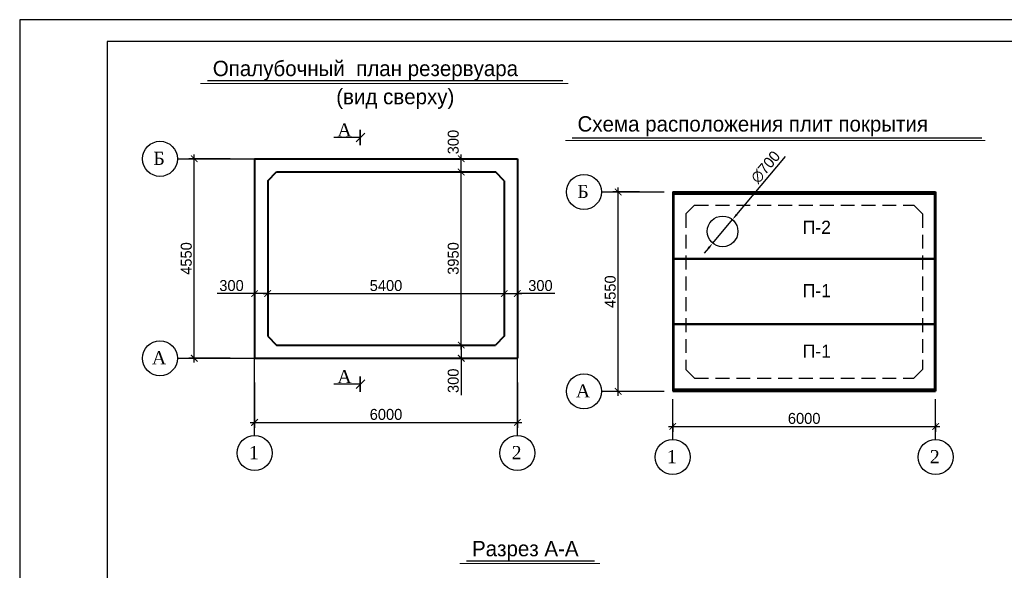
# Model space of a CAD drawing. Header units: millimetres. Extents: x -5733 to 3442, y -1003 to 2277.
# Tile 18 of 20: x 3022 to 3247, y 728 to 853. Entities that reach past the tile are written whole.
import ezdxf
from ezdxf.enums import TextEntityAlignment as Align

# ---------------------------------------------------------------- set-up
doc = ezdxf.new("R2010")
doc.units = ezdxf.units.MM
doc.linetypes.add('ACAD_ISO10W100', pattern=[18, 12, -3, 0, -3])
doc.linetypes.add('HIDDEN2', pattern=[4.7625, 3.175, -1.5875])
doc.styles.add('style1', font='times.ttf', dxfattribs={"height": 3})
doc.styles.add('Times new roman', font='times.ttf', dxfattribs={"height": 2})
doc.styles.add('А2.5', font='GOTHIC.TTF', dxfattribs={"height": 2.5})
doc.styles.add('А3', font='GOTHIC.TTF', dxfattribs={"height": 3})
doc.styles.add('Оксана', font='romans.shx', dxfattribs={"width": 0.7, "height": 3})
doc.dimstyles.new('Oks100', dxfattribs={"dimtxt": 3, "dimasz": 2.5, "dimexe": 1, "dimexo": 1, "dimgap": 1, "dimtad": 1, "dimdec": 0, "dimlfac": 100, "dimzin": 0, "dimdsep": 46, "dimtxsty": 'Оксана', "dimblk": 'OBLIQUE', "dimcen": 2.5, "dimdle": 2, "dimadec": 0, "dimazin": 0, "dimtfac": 1, "dimtdec": 0, "dimtofl": 0, "dimtmove": 0, "dimatfit": 3, "dimldrblk": 'OBLIQUE', "dimfxl": 1, "dimtolj": 1, "dimtzin": 0, "dimarcsym": 0})
doc.dimstyles.new('Times new roman', dxfattribs={"dimtxt": 2, "dimasz": 1.3, "dimexe": 1.25, "dimexo": 0.625, "dimtad": 1, "dimdec": 0, "dimlfac": 100, "dimtxsty": 'Times new roman', "dimblk": 'OBLIQUE', "dimcen": 2.5, "dimdle": 1, "dimadec": 0, "dimazin": 0, "dimtfac": 1, "dimtdec": 0, "dimtmove": 0, "dimatfit": 3, "dimldrblk": 'OPEN90', "dimfxl": 1, "dimarcsym": 0})

# ---------------------------------------------------------------- blocks, each defined once
blk = doc.blocks.new('_ArchTick')
at = {"color": 0, "const_width": 0.15}
blk.add_lwpolyline([(-0.5, -0.5), (0.5, 0.5)], dxfattribs=at)
blk = doc.blocks.new('*D2440')
at = {"color": 0, "lineweight": -2, "transparency": 16777216}
for p, q in [((3075.5, 770.49), (3075.5, 760.11)), ((3135.5, 770.49), (3135.5, 760.11)), ((3074.5, 761.36), (3136.5, 761.36))]:
    blk.add_line(p, q, dxfattribs=at)
at = {"layer": 'Defpoints', "color": 0}
for p in [(3075.5, 771.62), (3135.5, 771.62), (3135.5, 761.36)]:
    blk.add_point(p, dxfattribs=at)
at = {"color": 0, "lineweight": -2, "transparency": 16777216, "xscale": 1.5, "yscale": 1.5, "zscale": 1.5, "rotation": 180}
blk.add_blockref('_ArchTick', (3075.5, 761.36), dxfattribs=at)
at = {"color": 0, "lineweight": -2, "transparency": 16777216, "xscale": 1.5, "yscale": 1.5, "zscale": 1.5}
blk.add_blockref('_ArchTick', (3135.5, 761.36), dxfattribs=at)
at = {"color": 0, "transparency": 16777216, "insert": (3105.5, 763.17), "char_height": 2.5, "attachment_point": 5, "style": 'А2.5'}
blk.add_mtext('6000', dxfattribs=at)
blk = doc.blocks.new('_Open90')
at = {"color": 0, "lineweight": -2}
for p, q in [((0, 0), (-1, 0)), ((-0.5, 0.5), (0, 0)), ((0, 0), (-0.5, -0.5))]:
    blk.add_line(p, q, dxfattribs=at)
blk = doc.blocks.new('*D2449')
at = {"color": 0, "lineweight": -2, "transparency": 16777216}
for p, q in [((3069.9, 821.51), (3060.48, 821.51)), ((3061.73, 775.01), (3061.73, 822.51)), ((3069.9, 776.01), (3060.48, 776.01))]:
    blk.add_line(p, q, dxfattribs=at)
at = {"layer": 'Defpoints', "color": 0}
for p in [(3061.73, 821.51), (3071.03, 821.51), (3071.03, 776.01)]:
    blk.add_point(p, dxfattribs=at)
at = {"color": 0, "lineweight": -2, "transparency": 16777216, "xscale": 1.5, "yscale": 1.5, "zscale": 1.5}
for p, rotation in [((3061.73, 821.51), 90), ((3061.73, 776.01), 270)]:
    blk.add_blockref('_ArchTick', p, dxfattribs=dict(at, rotation=rotation))
at = {"color": 0, "transparency": 16777216, "insert": (3059.92, 798.76), "char_height": 2.5, "attachment_point": 5, "rotation": 90, "style": 'А2.5'}
blk.add_mtext('4550', dxfattribs=at)
blk = doc.blocks.new('*D2450')
at = {"color": 0, "lineweight": -2, "transparency": 16777216}
for p, q in [((3075.5, 786.7), (3075.5, 792.02)), ((3078.5, 786.7), (3078.5, 792.02)), ((3075.5, 790.77), (3066.97, 790.77)), ((3078.5, 790.77), (3074.5, 790.77))]:
    blk.add_line(p, q, dxfattribs=at)
at = {"layer": 'Defpoints', "color": 0}
for p in [(3078.5, 790.77), (3075.5, 785.57), (3078.5, 785.57)]:
    blk.add_point(p, dxfattribs=at)
at = {"color": 0, "lineweight": -2, "transparency": 16777216, "xscale": 1.5, "yscale": 1.5, "zscale": 1.5, "rotation": 180}
blk.add_blockref('_ArchTick', (3075.5, 790.77), dxfattribs=at)
at = {"color": 0, "lineweight": -2, "transparency": 16777216, "xscale": 1.5, "yscale": 1.5, "zscale": 1.5}
blk.add_blockref('_ArchTick', (3078.5, 790.77), dxfattribs=at)
at = {"color": 0, "transparency": 16777216, "insert": (3070.24, 792.58), "char_height": 2.5, "attachment_point": 5, "style": 'А2.5'}
blk.add_mtext('300', dxfattribs=at)
blk = doc.blocks.new('*D2451')
at = {"color": 0, "lineweight": -2, "transparency": 16777216}
for p, q in [((3078.5, 786.7), (3078.5, 792.02)), ((3132.5, 787.79), (3132.5, 792.02)), ((3077.5, 790.77), (3133.5, 790.77))]:
    blk.add_line(p, q, dxfattribs=at)
at = {"layer": 'Defpoints', "color": 0}
for p in [(3132.5, 790.77), (3132.5, 786.66), (3078.5, 785.57)]:
    blk.add_point(p, dxfattribs=at)
at = {"color": 0, "lineweight": -2, "transparency": 16777216, "xscale": 1.5, "yscale": 1.5, "zscale": 1.5, "rotation": 180}
blk.add_blockref('_ArchTick', (3078.5, 790.77), dxfattribs=at)
at = {"color": 0, "lineweight": -2, "transparency": 16777216, "xscale": 1.5, "yscale": 1.5, "zscale": 1.5}
blk.add_blockref('_ArchTick', (3132.5, 790.77), dxfattribs=at)
at = {"color": 0, "transparency": 16777216, "insert": (3105.5, 792.58), "char_height": 2.5, "attachment_point": 5, "style": 'А2.5'}
blk.add_mtext('5400', dxfattribs=at)
blk = doc.blocks.new('*D2452')
at = {"color": 0, "lineweight": -2, "transparency": 16777216}
for p, q in [((3132.5, 787.79), (3132.5, 792.02)), ((3135.5, 787.79), (3135.5, 792.02)), ((3131.5, 790.77), (3136.5, 790.77)), ((3144.03, 790.77), (3135.5, 790.77))]:
    blk.add_line(p, q, dxfattribs=at)
at = {"layer": 'Defpoints', "color": 0}
for p in [(3135.5, 790.77), (3132.5, 786.66), (3135.5, 786.66)]:
    blk.add_point(p, dxfattribs=at)
at = {"color": 0, "lineweight": -2, "transparency": 16777216, "xscale": 1.5, "yscale": 1.5, "zscale": 1.5, "rotation": 180}
blk.add_blockref('_ArchTick', (3132.5, 790.77), dxfattribs=at)
at = {"color": 0, "lineweight": -2, "transparency": 16777216, "xscale": 1.5, "yscale": 1.5, "zscale": 1.5}
blk.add_blockref('_ArchTick', (3135.5, 790.77), dxfattribs=at)
at = {"color": 0, "transparency": 16777216, "insert": (3140.75, 792.58), "char_height": 2.5, "attachment_point": 5, "style": 'А2.5'}
blk.add_mtext('300', dxfattribs=at)
blk = doc.blocks.new('*D2453')
at = {"color": 0, "lineweight": -2, "transparency": 16777216}
for p, q in [((3119.09, 779.01), (3123.92, 779.01)), ((3122.67, 779.01), (3122.67, 775.01)), ((3119.09, 776.01), (3123.92, 776.01)), ((3122.67, 776.01), (3122.67, 767.58))]:
    blk.add_line(p, q, dxfattribs=at)
at = {"layer": 'Defpoints', "color": 0}
for p in [(3117.96, 779.01), (3122.67, 779.01), (3117.96, 776.01)]:
    blk.add_point(p, dxfattribs=at)
at = {"color": 0, "lineweight": -2, "transparency": 16777216, "xscale": 1.5, "yscale": 1.5, "zscale": 1.5}
for p, rotation in [((3122.67, 779.01), 90), ((3122.67, 776.01), 270)]:
    blk.add_blockref('_ArchTick', p, dxfattribs=dict(at, rotation=rotation))
at = {"color": 0, "transparency": 16777216, "insert": (3120.86, 770.86), "char_height": 2.5, "attachment_point": 5, "rotation": 90, "style": 'А2.5'}
blk.add_mtext('300', dxfattribs=at)
blk = doc.blocks.new('*D2454')
at = {"color": 0, "lineweight": -2, "transparency": 16777216}
for p, q in [((3115.49, 818.51), (3123.92, 818.51)), ((3122.67, 778.01), (3122.67, 819.51)), ((3119.09, 779.01), (3123.92, 779.01))]:
    blk.add_line(p, q, dxfattribs=at)
at = {"layer": 'Defpoints', "color": 0}
for p in [(3114.37, 818.51), (3122.67, 818.51), (3117.96, 779.01)]:
    blk.add_point(p, dxfattribs=at)
at = {"color": 0, "lineweight": -2, "transparency": 16777216, "xscale": 1.5, "yscale": 1.5, "zscale": 1.5}
for p, rotation in [((3122.67, 818.51), 90), ((3122.67, 779.01), 270)]:
    blk.add_blockref('_ArchTick', p, dxfattribs=dict(at, rotation=rotation))
at = {"color": 0, "transparency": 16777216, "insert": (3120.86, 798.76), "char_height": 2.5, "attachment_point": 5, "rotation": 90, "style": 'А2.5'}
blk.add_mtext('3950', dxfattribs=at)
blk = doc.blocks.new('*D2455')
at = {"color": 0, "lineweight": -2, "transparency": 16777216}
for p, q in [((3115.49, 821.51), (3123.92, 821.51)), ((3122.67, 817.51), (3122.67, 822.51)), ((3115.49, 818.51), (3123.92, 818.51))]:
    blk.add_line(p, q, dxfattribs=at)
at = {"layer": 'Defpoints', "color": 0}
for p in [(3114.37, 821.51), (3122.67, 821.51), (3114.37, 818.51)]:
    blk.add_point(p, dxfattribs=at)
at = {"color": 0, "lineweight": -2, "transparency": 16777216, "xscale": 1.5, "yscale": 1.5, "zscale": 1.5}
for p, rotation in [((3122.67, 821.51), 90), ((3122.67, 818.51), 270)]:
    blk.add_blockref('_ArchTick', p, dxfattribs=dict(at, rotation=rotation))
at = {"color": 0, "transparency": 16777216, "insert": (3120.86, 825.33), "char_height": 2.5, "attachment_point": 5, "rotation": 90, "style": 'А2.5'}
blk.add_mtext('300', dxfattribs=at)
blk = doc.blocks.new('*D2456')
at = {"color": 0, "lineweight": -2, "transparency": 16777216}
for p, q in [((3169.95, 760.44), (3231.95, 760.44)), ((3170.95, 761.16), (3170.95, 759.19)), ((3230.95, 761.16), (3230.95, 759.19))]:
    blk.add_line(p, q, dxfattribs=at)
at = {"layer": 'Defpoints', "color": 0}
for p in [(3170.95, 762.29), (3230.95, 762.29), (3230.95, 760.44)]:
    blk.add_point(p, dxfattribs=at)
at = {"color": 0, "lineweight": -2, "transparency": 16777216, "xscale": 1.5, "yscale": 1.5, "zscale": 1.5, "rotation": 180}
blk.add_blockref('_ArchTick', (3170.95, 760.44), dxfattribs=at)
at = {"color": 0, "lineweight": -2, "transparency": 16777216, "xscale": 1.5, "yscale": 1.5, "zscale": 1.5}
blk.add_blockref('_ArchTick', (3230.95, 760.44), dxfattribs=at)
at = {"color": 0, "transparency": 16777216, "insert": (3200.95, 762.26), "char_height": 2.5, "attachment_point": 5, "style": 'А2.5'}
blk.add_mtext('6000', dxfattribs=at)
blk = doc.blocks.new('*D2457')
at = {"color": 0, "lineweight": -2, "transparency": 16777216}
for p, q in [((3163.39, 813.95), (3157.25, 813.95)), ((3158.5, 767.45), (3158.5, 814.95)), ((3163.39, 768.45), (3157.25, 768.45))]:
    blk.add_line(p, q, dxfattribs=at)
at = {"layer": 'Defpoints', "color": 0}
for p in [(3158.5, 813.95), (3164.52, 813.95), (3164.52, 768.45)]:
    blk.add_point(p, dxfattribs=at)
at = {"color": 0, "lineweight": -2, "transparency": 16777216, "xscale": 1.5, "yscale": 1.5, "zscale": 1.5}
for p, rotation in [((3158.5, 813.95), 90), ((3158.5, 768.45), 270)]:
    blk.add_blockref('_ArchTick', p, dxfattribs=dict(at, rotation=rotation))
at = {"color": 0, "transparency": 16777216, "insert": (3156.69, 791.2), "char_height": 2.5, "attachment_point": 5, "rotation": 90, "style": 'А2.5'}
blk.add_mtext('4550', dxfattribs=at)
blk = doc.blocks.new('_Oblique')
at = {"color": 0, "linetype": 'ByBlock', "lineweight": -2}
blk.add_line((-0.5, -0.5), (0.5, 0.5), dxfattribs=at)
blk = doc.blocks.new('*D2458')
at = {"color": 0, "lineweight": -2, "transparency": 16777216}
for p, q in [((3196.65, 822.04), (3185.54, 808.79)), ((3180.08, 802.27), (3184.58, 807.64)), ((3179.12, 801.12), (3178.16, 799.97))]:
    blk.add_line(p, q, dxfattribs=at)
at = {"color": 0, "transparency": 16777216}
for points in [[(3185.35, 808.95), (3185.73, 808.63), (3184.58, 807.64)], [(3178.93, 801.28), (3179.31, 800.96), (3180.08, 802.27)]]:
    blk.add_solid(points, dxfattribs=at)
at = {"layer": 'Defpoints', "color": 0}
for p in [(3184.58, 807.64), (3180.08, 802.27)]:
    blk.add_point(p, dxfattribs=at)
at = {"color": 0, "transparency": 16777216, "insert": (3192.14, 819.62), "char_height": 2.5, "attachment_point": 5, "rotation": 50.0485, "style": 'А2.5'}
blk.add_mtext('∅700', dxfattribs=at)

msp = doc.modelspace()

# ---------------------------------------------------------------- linework, layer by layer
for p, q in [((3064.737, 839.355), (3145.846, 839.355)), ((3147.991, 826.328), (3241.472, 826.328)), ((3123.91, 729.79), (3153.08, 729.79))]:
    msp.add_line(p, q)
at = {"lineweight": 40}
for p, q in [((3075.502, 821.505), (3135.502, 821.505)), ((3075.502, 821.505), (3075.502, 776.005)), ((3135.502, 821.505), (3135.502, 776.005)), ((3078.502, 816.505), (3080.502, 818.505)), ((3080.502, 818.505), (3130.502, 818.505)), ((3132.502, 816.505), (3130.502, 818.505)), ((3078.502, 816.505), (3078.502, 781.005)), ((3132.502, 816.505), (3132.502, 781.005)), ((3170.949, 813.954), (3230.949, 813.954)), ((3170.949, 813.954), (3170.949, 768.454)), ((3230.949, 813.954), (3230.949, 768.454)), ((3078.502, 781.005), (3080.502, 779.005)), ((3132.502, 781.005), (3130.502, 779.005)), ((3080.502, 779.005), (3130.502, 779.005)), ((3075.502, 776.005), (3135.502, 776.005)), ((3170.949, 768.454), (3230.949, 768.454))]:
    msp.add_line(p, q, dxfattribs=at)
at = {"lineweight": 50}
for p, q in [((3171.099, 813.554), (3230.949, 813.554)), ((3171.099, 813.554), (3171.099, 768.854)), ((3230.799, 813.554), (3230.799, 768.854)), ((3171.099, 798.654), (3230.949, 798.654)), ((3171.099, 783.754), (3230.949, 783.754)), ((3171.099, 768.854), (3230.799, 768.854))]:
    msp.add_line(p, q, dxfattribs=at)
at = {"linetype": 'HIDDEN2'}
for p, q in [((3173.949, 808.954), (3175.949, 810.954)), ((3175.949, 810.954), (3225.949, 810.954)), ((3227.949, 808.954), (3225.949, 810.954)), ((3173.949, 808.954), (3173.949, 773.454)), ((3227.949, 808.954), (3227.949, 773.454)), ((3173.949, 773.454), (3175.949, 771.454)), ((3227.949, 773.454), (3225.949, 771.454)), ((3175.949, 771.454), (3225.949, 771.454))]:
    msp.add_line(p, q, dxfattribs=at)
msp.add_lwpolyline([(3021.887, 556.249), (3441.883, 556.249), (3441.883, 853.253), (3021.887, 853.253)], close=True)
at = {"lineweight": 30}
msp.add_lwpolyline([(3041.887, 561.249), (3436.883, 561.249), (3436.883, 848.253), (3041.887, 848.253)], close=True, dxfattribs=at)
for points, const_width in [([(3063.148, 838.716), (3147.156, 838.716)], 0.2), ([(3099.586, 824.6), (3099.586, 828.192)], 0.4), ([(3146.402, 825.689), (3242.334, 825.689)], 0.2), ([(3099.586, 768.316), (3099.586, 771.907)], 0.4), ([(3122.321, 729.151), (3154.332, 729.151)], 0.2)]:
    msp.add_lwpolyline(points, dxfattribs=dict(const_width=const_width))
at = {"linetype": 'ACAD_ISO10W100', "ltscale": 1000}
for points in [[(3057.894, 821.505), (3075.529, 821.505)], [(3154.666, 813.954), (3169.017, 813.954)], [(3057.894, 776.005), (3075.529, 776.005)], [(3075.502, 758.371), (3075.502, 776.005)], [(3135.502, 758.371), (3135.502, 776.005)], [(3154.666, 768.454), (3169.017, 768.454)], [(3170.949, 757.456), (3170.949, 766.676)], [(3230.949, 757.456), (3230.949, 766.676)]]:
    msp.add_lwpolyline(points, dxfattribs=at)
for centre in [(3053.894, 821.505), (3150.666, 813.954), (3053.894, 776.005), (3150.666, 768.454), (3075.502, 754.371), (3135.502, 754.371), (3170.949, 753.456), (3230.949, 753.456)]:
    msp.add_circle(centre, 4)
at = {"lineweight": 30}
msp.add_circle((3182.329, 804.954), 3.5, dxfattribs=at)

# ---------------------------------------------------------------- texts
for s, height, style, p in [('Опалубочный  план резервуара', 3.5, 'А2.5', (3065.961, 840.381)), ('(вид сверху)', 3.5, 'А2.5', (3094.14, 833.951)), ('А', 3, 'style1', (3094.398, 826.606)), ('Схема расположения плит покрытия', 3.5, 'А2.5', (3149.215, 827.73)), ('А', 3, 'style1', (3094.398, 770.322)), ('Разрез А-А', 3.5, 'А2.5', (3125.134, 730.816))]:
    msp.add_text(s, height=height, dxfattribs=dict(style=style)).set_placement(p)
at = {"lineweight": 0, "style": 'Times new roman'}
for s, p in [('Б', (3053.702, 820.105)), ('Б', (3150.474, 812.553)), ('А', (3053.702, 774.605)), ('А', (3150.474, 767.053)), ('1', (3075.31, 752.97)), ('2', (3135.31, 752.97)), ('1', (3170.757, 752.055)), ('2', (3230.757, 752.055))]:
    msp.add_text(s, height=3, dxfattribs=at).set_placement(p, align=Align.CENTER)
at = {"style": 'А3'}
for s, p in [('П-2', (3203.839, 804.383)), ('П-1', (3203.839, 789.934)), ('П-1', (3203.839, 776.115))]:
    msp.add_text(s, height=3, dxfattribs=at).set_placement(p, align=Align.CENTER)

# ---------------------------------------------------------------- dimensions: what is measured, and where the dimension line sits
for base, p1, p2, angle, override, picture, middle, dimtype in [((3122.674, 821.505), (3114.37, 818.505), (3114.37, 821.505), 270, {"dimtxt": 2.5, "dimasz": 1.5, "dimexo": 1.125, "dimgap": 0.5, "dimtxsty": 'А2.5', "dimblk": 'ArchTick', "dimcen": 2, "dimtmove": 1, "dimfxl": 1.25, "dimarcsym": 1}, '*D2455', (3122.676, 825.334), 160), ((3122.674, 779.005), (3117.964, 776.005), (3117.964, 779.005), 90, {"dimtxt": 2.5, "dimasz": 1.5, "dimexo": 1.125, "dimgap": 0.5, "dimtxsty": 'А2.5', "dimblk": 'ArchTick', "dimcen": 2, "dimfxl": 1.25, "dimarcsym": 1}, '*D2453', (3122.674, 770.861), 161)]:
    dim = msp.add_linear_dim(base=base, p1=p1, p2=p2, angle=angle, dimstyle='Times new roman', override=override)
    dim.commit()
    dim.dimension.update_dxf_attribs({"geometry": picture, "text_midpoint": middle, "dimtype": dimtype})
dim = msp.add_diameter_dim_2p(p1=(3180.082, 802.271), p2=(3184.577, 807.638), dimstyle='Times new roman', override={"dimtxt": 2.5, "dimasz": 1.5, "dimexo": 1.125, "dimgap": 0.5, "dimtxsty": 'А2.5', "dimsah": 1, "dimcen": 2, "dimfxl": 1.25, "dimarcsym": 1})
dim.commit()
dim.dimension.update_dxf_attribs({"geometry": '*D2458', "text_midpoint": (3193.594, 818.403), "dimtype": 163})
for p1, p2, distance, picture, middle in [((3071.027, 776.005), (3071.027, 821.505), 9.296, '*D2449', (3059.918, 798.755)), ((3164.516, 768.454), (3164.516, 813.954), 6.012, '*D2457', (3156.691, 791.204))]:
    dim = msp.add_aligned_dim(p1=p1, p2=p2, distance=distance, dimstyle='Times new roman', override={"dimtxt": 2.5, "dimasz": 1.5, "dimexo": 1.125, "dimgap": 0.5, "dimtxsty": 'А2.5', "dimblk": 'ArchTick', "dimcen": 2, "dimfxl": 1.25, "dimarcsym": 1})
    dim.commit()
    dim.dimension.update_dxf_attribs({"geometry": picture, "text_midpoint": middle})
dim = msp.add_linear_dim(base=(3122.674, 818.505), p1=(3117.964, 779.005), p2=(3114.37, 818.505), angle=270, dimstyle='Times new roman', override={"dimtxt": 2.5, "dimasz": 1.5, "dimexo": 1.125, "dimgap": 0.5, "dimtxsty": 'А2.5', "dimblk": 'ArchTick', "dimcen": 2, "dimtmove": 1, "dimfxl": 1.25, "dimarcsym": 1})
dim.commit()
dim.dimension.update_dxf_attribs({"geometry": '*D2454', "text_midpoint": (3120.861, 798.755)})
for base, p1, p2, override, picture, middle in [((3078.502, 790.77), (3075.502, 785.574), (3078.502, 785.574), {"dimtxt": 2.5, "dimasz": 1.5, "dimexo": 1.125, "dimgap": 0.5, "dimtxsty": 'А2.5', "dimblk": 'ArchTick', "dimcen": 2, "dimfxl": 1.25, "dimarcsym": 1}, '*D2450', (3070.243, 790.77)), ((3135.502, 790.77), (3132.502, 786.664), (3135.502, 786.664), {"dimtxt": 2.5, "dimasz": 1.5, "dimexo": 1.125, "dimgap": 0.5, "dimtxsty": 'А2.5', "dimblk": 'ArchTick', "dimcen": 2, "dimtmove": 1, "dimfxl": 1.25, "dimarcsym": 1}, '*D2452', (3140.75, 791.445))]:
    dim = msp.add_linear_dim(base=base, p1=p1, p2=p2, dimstyle='Times new roman', override=override)
    dim.commit()
    dim.dimension.update_dxf_attribs({"geometry": picture, "text_midpoint": middle, "dimtype": 160})
for base, p1, p2, override, picture, middle in [((3132.502, 790.77), (3078.502, 785.574), (3132.502, 786.664), {"dimtxt": 2.5, "dimasz": 1.5, "dimexo": 1.125, "dimgap": 0.5, "dimtxsty": 'А2.5', "dimblk": 'ArchTick', "dimcen": 2, "dimtmove": 1, "dimfxl": 1.25, "dimarcsym": 1}, '*D2451', (3105.502, 792.582)), ((3135.502, 761.358), (3075.502, 771.617), (3135.502, 771.617), {"dimtxt": 2.5, "dimasz": 1.5, "dimexo": 1.125, "dimgap": 0.5, "dimtxsty": 'А2.5', "dimblk": 'ArchTick', "dimcen": 2, "dimfxl": 1.25, "dimarcsym": 1}, '*D2440', (3105.502, 763.171)), ((3230.949, 760.443), (3170.949, 762.288), (3230.949, 762.288), {"dimtxt": 2.5, "dimasz": 1.5, "dimexo": 1.125, "dimgap": 0.5, "dimtxsty": 'А2.5', "dimblk": 'ArchTick', "dimcen": 2, "dimfxl": 1.25, "dimarcsym": 1}, '*D2456', (3200.949, 762.256))]:
    dim = msp.add_linear_dim(base=base, p1=p1, p2=p2, dimstyle='Times new roman', override=override)
    dim.commit()
    dim.dimension.update_dxf_attribs({"geometry": picture, "text_midpoint": middle})

# ---------------------------------------------------------------- leaders
for points in [[(3099.685, 826.382), (3093.563, 826.382)], [(3099.685, 770.098), (3093.563, 770.098)]]:
    msp.add_leader(points, dimstyle='Oks100', override={"dimasz": 2, "dimgap": 1, "dimtad": 0})

doc.saveas('drawing.dxf')
